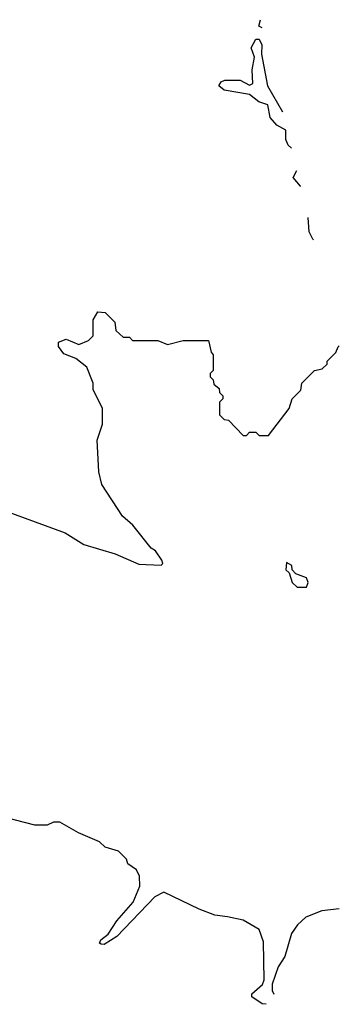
# Model space of a CAD drawing. Extents: x 2348354 to 2479840, y 460476 to 613653.
# Tile 206 of 256: x 2444528 to 2445539, y 520441 to 523554. Entities that reach past the tile are written whole.
import ezdxf

# ---------------------------------------------------------------- set-up
doc = ezdxf.new("R2010")
doc.units = 0

msp = doc.modelspace()

# ---------------------------------------------------------------- linework, layer by layer
at = {"layer": '0CON05XD'}
for points in [[(2445295.3, 523528), (2445283.8, 523533.8), (2445289.1, 523553.9)], [(2445387.1, 523147.8), (2445377, 523157), (2445370, 523175), (2445370, 523205), (2445340.7, 523220.7), (2445320, 523245), (2445312.5, 523285), (2445283.9, 523293.9), (2445255, 523317.5), (2445175, 523331.2), (2445157.5, 523345), (2445165, 523357.5), (2445177, 523363), (2445225, 523362.5), (2445255, 523347.5), (2445265, 523352.5), (2445263.3, 523395), (2445270, 523435), (2445260, 523465), (2445275, 523492.5), (2445285, 523492.5), (2445293.3, 523475), (2445292.5, 523445), (2445312, 523345), (2445359.3, 523263.1)], [(2445416.3, 523026.8), (2445416, 523028.1), (2445392.5, 523055), (2445404.1, 523077.4)], [(2445457.1, 522857.9), (2445455, 522860), (2445443, 522883), (2445440.1, 522928.3)], [(2444481.7, 522001.7), (2444671.7, 521931.7), (2444730, 521895), (2444830, 521865), (2444905, 521832.5), (2444975, 521830), (2444980, 521835), (2444977.5, 521845), (2444957.5, 521875), (2444943.3, 521883.3), (2444885.9, 521955.9), (2444852.5, 521985), (2444787.5, 522085), (2444777.5, 522125), (2444772.5, 522225), (2444790, 522275), (2444790, 522325), (2444760, 522385), (2444760, 522405), (2444740, 522455), (2444705, 522482.5), (2444667.3, 522497.3), (2444650.5, 522520.5), (2444650, 522535), (2444675, 522544), (2444715, 522527.5), (2444745, 522540), (2444760, 522555), (2444760, 522605), (2444775, 522630), (2444798.3, 522628.3), (2444828.3, 522598.3), (2444831.7, 522571.7), (2444855, 522550), (2444875, 522550), (2444885, 522540), (2444965, 522540), (2444995, 522527.5), (2445045, 522540), (2445125, 522540), (2445133, 522503), (2445140, 522495), (2445140, 522445), (2445130, 522435), (2445130, 522425), (2445140, 522415), (2445141.7, 522401.7), (2445158.3, 522388.3), (2445160, 522375), (2445170, 522365), (2445170, 522355), (2445160, 522345), (2445160, 522305), (2445175, 522290), (2445188.3, 522288.3), (2445235, 522240), (2445245, 522240), (2445255, 522250), (2445275, 522250), (2445285, 522240), (2445315, 522240), (2445380, 522325), (2445390, 522355), (2445417, 522383), (2445420, 522405), (2445460, 522445), (2445485, 522450), (2445500, 522465), (2445500, 522475), (2445528.3, 522501.7), (2445535, 522520), (2445538, 522523)], [(2445435, 521760), (2445440, 521775), (2445435, 521790), (2445401.7, 521801.7), (2445390, 521815), (2445388.3, 521828.3), (2445371.7, 521838.3), (2445370, 521815), (2445380, 521805), (2445390, 521775), (2445405, 521760), (2445435, 521760)], [(2445307.4, 520441.4), (2445295, 520443.3), (2445262.5, 520465), (2445262.5, 520475), (2445295.9, 520504.1), (2445300.7, 520519.3), (2445298.8, 520638.8), (2445285, 520677.5), (2445235, 520707.5), (2445185, 520717.5), (2445145, 520723.3), (2445095, 520742.5), (2444983.9, 520796.1), (2444955, 520781.2), (2444835, 520655.7), (2444795, 520630.8), (2444785, 520632), (2444780, 520635), (2444783.8, 520645), (2444807, 520663), (2444834.6, 520705.4), (2444886.2, 520763.8), (2444908, 520815), (2444906.4, 520846.4), (2444897, 520867), (2444870, 520885), (2444865, 520900), (2444840, 520925), (2444798.3, 520938.3), (2444780, 520955), (2444713.3, 520983.3), (2444655, 521017.5), (2444635, 521017.5), (2444615, 521007.5), (2444575, 521007.5), (2444481.7, 521031.7)], [(2445538.9, 520743.3), (2445483.6, 520736.4), (2445433, 520717), (2445407, 520693), (2445387.5, 520665), (2445367, 520593), (2445345, 520560), (2445326.2, 520505), (2445326.2, 520485), (2445332.2, 520473.8)]]:
    msp.add_lwpolyline(points, dxfattribs=at)

doc.saveas('drawing.dxf')
